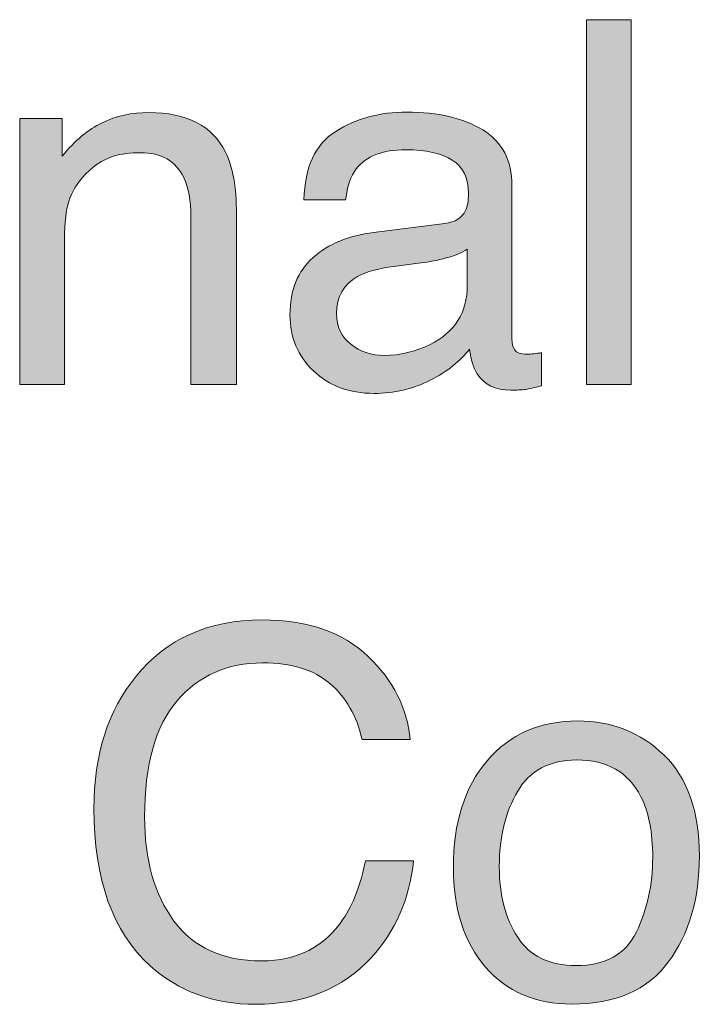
# Model space of a CAD drawing. Header units: inches. Extents: x 0 to 612, y 155 to 655.
# Tile 3 of 138: x 92 to 104, y 201 to 218. Entities that reach past the tile are written whole.
import ezdxf

# ---------------------------------------------------------------- set-up
doc = ezdxf.new("R2010")
doc.units = ezdxf.units.IN
doc.header["$MEASUREMENT"] = 0
doc.layers.add('Layer 1', color=7, linetype='Continuous')

# ---------------------------------------------------------------- blocks, each defined once
blk = doc.blocks.new('block 729')
at = {"layer": 'Layer 1', "lineweight": 0}
blk.add_open_spline([(92.202, 216.771), (92.202, 216.771), (92.94, 216.771), (92.94, 216.771), (92.94, 216.771), (92.94, 216.771), (92.94, 216.771), (92.94, 216.771), (92.94, 216.114), (92.94, 216.114), (92.94, 216.114), (92.94, 216.114), (92.94, 216.114), (93.158, 216.385), (93.39, 216.579), (93.635, 216.697), (93.635, 216.697), (93.635, 216.697), (93.635, 216.697), (93.879, 216.814), (94.151, 216.874), (94.45, 216.874), (94.45, 216.874), (94.45, 216.874), (94.45, 216.874), (95.106, 216.874), (95.548, 216.645), (95.779, 216.188), (95.779, 216.188), (95.779, 216.188), (95.779, 216.188), (95.906, 215.938), (95.969, 215.579), (95.969, 215.113), (95.969, 215.113), (95.969, 215.113), (95.969, 215.113), (95.969, 215.113), (95.969, 212.149), (95.969, 212.149), (95.969, 212.149), (95.969, 212.149), (95.969, 212.149), (95.969, 212.149), (95.179, 212.149), (95.179, 212.149), (95.179, 212.149), (95.179, 212.149), (95.179, 212.149), (95.179, 212.149), (95.179, 215.062), (95.179, 215.062), (95.179, 215.062), (95.179, 215.062), (95.179, 215.062), (95.179, 215.343), (95.138, 215.57), (95.054, 215.743), (95.054, 215.743), (95.054, 215.743), (95.054, 215.743), (94.916, 216.031), (94.666, 216.175), (94.303, 216.175), (94.303, 216.175), (94.303, 216.175), (94.303, 216.175), (94.12, 216.175), (93.968, 216.156), (93.85, 216.119), (93.85, 216.119), (93.85, 216.119), (93.85, 216.119), (93.637, 216.055), (93.451, 215.929), (93.29, 215.739), (93.29, 215.739), (93.29, 215.739), (93.29, 215.739), (93.16, 215.587), (93.076, 215.43), (93.037, 215.267), (93.037, 215.267), (93.037, 215.267), (93.037, 215.267), (92.998, 215.104), (92.979, 214.872), (92.979, 214.57), (92.979, 214.57), (92.979, 214.57), (92.979, 214.57), (92.979, 214.57), (92.979, 212.149), (92.979, 212.149), (92.979, 212.149), (92.979, 212.149), (92.979, 212.149), (92.979, 212.149), (92.202, 212.149), (92.202, 212.149), (92.202, 212.149), (92.202, 212.149), (92.202, 212.149), (92.202, 212.149), (92.202, 216.771), (92.202, 216.771)], degree=3, knots=[0, 0, 0, 0, 1, 1, 1, 2, 2, 2, 3, 3, 3, 4, 4, 4, 5, 5, 5, 6, 6, 6, 7, 7, 7, 8, 8, 8, 9, 9, 9, 10, 10, 10, 11, 11, 11, 12, 12, 12, 13, 13, 13, 14, 14, 14, 15, 15, 15, 16, 16, 16, 17, 17, 17, 18, 18, 18, 19, 19, 19, 20, 20, 20, 21, 21, 21, 22, 22, 22, 23, 23, 23, 24, 24, 24, 25, 25, 25, 26, 26, 26, 27, 27, 27, 28, 28, 28, 29, 29, 29, 30, 30, 30, 31, 31, 31, 32, 32, 32, 33, 33, 33, 34, 34, 34, 35, 35, 35, 35], dxfattribs=at)
blk = doc.blocks.new('block 730')
at = {"layer": 'Layer 1'}
h = blk.add_hatch(color=7, dxfattribs=at)
h.dxf.hatch_style = 2
edge = h.paths.add_edge_path()
edge.add_spline(control_points=[(92.202, 216.771), (92.202, 216.771), (92.94, 216.771), (92.94, 216.771), (92.94, 216.771), (92.94, 216.771), (92.94, 216.771), (92.94, 216.771), (92.94, 216.114), (92.94, 216.114), (92.94, 216.114), (92.94, 216.114), (92.94, 216.114), (93.158, 216.385), (93.39, 216.579), (93.635, 216.697), (93.635, 216.697), (93.635, 216.697), (93.635, 216.697), (93.879, 216.814), (94.151, 216.874), (94.45, 216.874), (94.45, 216.874), (94.45, 216.874), (94.45, 216.874), (95.106, 216.874), (95.548, 216.645), (95.779, 216.188), (95.779, 216.188), (95.779, 216.188), (95.779, 216.188), (95.906, 215.938), (95.969, 215.579), (95.969, 215.113), (95.969, 215.113), (95.969, 215.113), (95.969, 215.113), (95.969, 215.113), (95.969, 212.149), (95.969, 212.149), (95.969, 212.149), (95.969, 212.149), (95.969, 212.149), (95.969, 212.149), (95.179, 212.149), (95.179, 212.149), (95.179, 212.149), (95.179, 212.149), (95.179, 212.149), (95.179, 212.149), (95.179, 215.062), (95.179, 215.062), (95.179, 215.062), (95.179, 215.062), (95.179, 215.062), (95.179, 215.343), (95.138, 215.57), (95.054, 215.743), (95.054, 215.743), (95.054, 215.743), (95.054, 215.743), (94.916, 216.031), (94.666, 216.175), (94.303, 216.175), (94.303, 216.175), (94.303, 216.175), (94.303, 216.175), (94.12, 216.175), (93.968, 216.156), (93.85, 216.119), (93.85, 216.119), (93.85, 216.119), (93.85, 216.119), (93.637, 216.055), (93.451, 215.929), (93.29, 215.739), (93.29, 215.739), (93.29, 215.739), (93.29, 215.739), (93.16, 215.587), (93.076, 215.43), (93.037, 215.267), (93.037, 215.267), (93.037, 215.267), (93.037, 215.267), (92.998, 215.104), (92.979, 214.872), (92.979, 214.57), (92.979, 214.57), (92.979, 214.57), (92.979, 214.57), (92.979, 214.57), (92.979, 212.149), (92.979, 212.149), (92.979, 212.149), (92.979, 212.149), (92.979, 212.149), (92.979, 212.149), (92.202, 212.149), (92.202, 212.149), (92.202, 212.149), (92.202, 212.149), (92.202, 212.149), (92.202, 212.149), (92.202, 216.771), (92.202, 216.771), (92.202, 216.771), (92.202, 216.771), (92.202, 216.771)], knot_values=[0, 0, 0, 0, 1, 1, 1, 2, 2, 2, 3, 3, 3, 4, 4, 4, 5, 5, 5, 6, 6, 6, 7, 7, 7, 8, 8, 8, 9, 9, 9, 10, 10, 10, 11, 11, 11, 12, 12, 12, 13, 13, 13, 14, 14, 14, 15, 15, 15, 16, 16, 16, 17, 17, 17, 18, 18, 18, 19, 19, 19, 20, 20, 20, 21, 21, 21, 22, 22, 22, 23, 23, 23, 24, 24, 24, 25, 25, 25, 26, 26, 26, 27, 27, 27, 28, 28, 28, 29, 29, 29, 30, 30, 30, 31, 31, 31, 32, 32, 32, 33, 33, 33, 34, 34, 34, 35, 35, 35, 36, 36, 36, 36], degree=3, periodic=1)
at = {"layer": 'Layer 1', "lineweight": 0}
blk.add_open_spline([(92.202, 216.771), (92.202, 216.771), (92.94, 216.771), (92.94, 216.771), (92.94, 216.771), (92.94, 216.771), (92.94, 216.771), (92.94, 216.771), (92.94, 216.114), (92.94, 216.114), (92.94, 216.114), (92.94, 216.114), (92.94, 216.114), (93.158, 216.385), (93.39, 216.579), (93.635, 216.697), (93.635, 216.697), (93.635, 216.697), (93.635, 216.697), (93.879, 216.814), (94.151, 216.874), (94.45, 216.874), (94.45, 216.874), (94.45, 216.874), (94.45, 216.874), (95.106, 216.874), (95.548, 216.645), (95.779, 216.188), (95.779, 216.188), (95.779, 216.188), (95.779, 216.188), (95.906, 215.938), (95.969, 215.579), (95.969, 215.113), (95.969, 215.113), (95.969, 215.113), (95.969, 215.113), (95.969, 215.113), (95.969, 212.149), (95.969, 212.149), (95.969, 212.149), (95.969, 212.149), (95.969, 212.149), (95.969, 212.149), (95.179, 212.149), (95.179, 212.149), (95.179, 212.149), (95.179, 212.149), (95.179, 212.149), (95.179, 212.149), (95.179, 215.062), (95.179, 215.062), (95.179, 215.062), (95.179, 215.062), (95.179, 215.062), (95.179, 215.343), (95.138, 215.57), (95.054, 215.743), (95.054, 215.743), (95.054, 215.743), (95.054, 215.743), (94.916, 216.031), (94.666, 216.175), (94.303, 216.175), (94.303, 216.175), (94.303, 216.175), (94.303, 216.175), (94.12, 216.175), (93.968, 216.156), (93.85, 216.119), (93.85, 216.119), (93.85, 216.119), (93.85, 216.119), (93.637, 216.055), (93.451, 215.929), (93.29, 215.739), (93.29, 215.739), (93.29, 215.739), (93.29, 215.739), (93.16, 215.587), (93.076, 215.43), (93.037, 215.267), (93.037, 215.267), (93.037, 215.267), (93.037, 215.267), (92.998, 215.104), (92.979, 214.872), (92.979, 214.57), (92.979, 214.57), (92.979, 214.57), (92.979, 214.57), (92.979, 214.57), (92.979, 212.149), (92.979, 212.149), (92.979, 212.149), (92.979, 212.149), (92.979, 212.149), (92.979, 212.149), (92.202, 212.149), (92.202, 212.149), (92.202, 212.149), (92.202, 212.149), (92.202, 212.149), (92.202, 212.149), (92.202, 216.771), (92.202, 216.771), (92.202, 216.771), (92.202, 216.771), (92.202, 216.771)], degree=3, knots=[0, 0, 0, 0, 1, 1, 1, 2, 2, 2, 3, 3, 3, 4, 4, 4, 5, 5, 5, 6, 6, 6, 7, 7, 7, 8, 8, 8, 9, 9, 9, 10, 10, 10, 11, 11, 11, 12, 12, 12, 13, 13, 13, 14, 14, 14, 15, 15, 15, 16, 16, 16, 17, 17, 17, 18, 18, 18, 19, 19, 19, 20, 20, 20, 21, 21, 21, 22, 22, 22, 23, 23, 23, 24, 24, 24, 25, 25, 25, 26, 26, 26, 27, 27, 27, 28, 28, 28, 29, 29, 29, 30, 30, 30, 31, 31, 31, 32, 32, 32, 33, 33, 33, 34, 34, 34, 35, 35, 35, 36, 36, 36, 36], dxfattribs=at)
blk = doc.blocks.new('block 731')
at = {"layer": 'Layer 1', "lineweight": 0}
blk.add_open_spline([(99.593, 214.946), (99.771, 214.969), (99.89, 215.043), (99.951, 215.17), (99.951, 215.17), (99.951, 215.17), (99.951, 215.17), (99.985, 215.238), (100.002, 215.339), (100.002, 215.469), (100.002, 215.469), (100.002, 215.469), (100.002, 215.469), (100.002, 215.734), (99.909, 215.927), (99.721, 216.047), (99.721, 216.047), (99.721, 216.047), (99.721, 216.047), (99.532, 216.166), (99.263, 216.227), (98.913, 216.227), (98.913, 216.227), (98.913, 216.227), (98.913, 216.227), (98.509, 216.227), (98.221, 216.116), (98.052, 215.896), (98.052, 215.896), (98.052, 215.896), (98.052, 215.896), (97.958, 215.775), (97.896, 215.595), (97.867, 215.355), (97.867, 215.355), (97.867, 215.355), (97.867, 215.355), (97.867, 215.355), (97.142, 215.355), (97.142, 215.355), (97.142, 215.355), (97.142, 215.355), (97.142, 215.355), (97.157, 215.927), (97.341, 216.323), (97.696, 216.547), (97.696, 216.547), (97.696, 216.547), (97.696, 216.547), (98.051, 216.771), (98.462, 216.882), (98.931, 216.882), (98.931, 216.882), (98.931, 216.882), (98.931, 216.882), (99.474, 216.882), (99.914, 216.778), (100.253, 216.571), (100.253, 216.571), (100.253, 216.571), (100.253, 216.571), (100.589, 216.364), (100.757, 216.042), (100.757, 215.605), (100.757, 215.605), (100.757, 215.605), (100.757, 215.605), (100.757, 215.605), (100.757, 212.943), (100.757, 212.943), (100.757, 212.943), (100.757, 212.943), (100.757, 212.943), (100.757, 212.862), (100.774, 212.798), (100.807, 212.749), (100.807, 212.749), (100.807, 212.749), (100.807, 212.749), (100.84, 212.7), (100.91, 212.676), (101.017, 212.676), (101.017, 212.676), (101.017, 212.676), (101.017, 212.676), (101.051, 212.676), (101.09, 212.678), (101.133, 212.683), (101.133, 212.683), (101.133, 212.683), (101.133, 212.683), (101.176, 212.687), (101.222, 212.693), (101.271, 212.702), (101.271, 212.702), (101.271, 212.702), (101.271, 212.702), (101.271, 212.702), (101.271, 212.128), (101.271, 212.128), (101.271, 212.128), (101.271, 212.128), (101.271, 212.128), (101.15, 212.094), (101.058, 212.072), (100.995, 212.063), (100.995, 212.063), (100.995, 212.063), (100.995, 212.063), (100.932, 212.055), (100.845, 212.05), (100.736, 212.05), (100.736, 212.05), (100.736, 212.05), (100.736, 212.05), (100.468, 212.05), (100.274, 212.146), (100.153, 212.335), (100.153, 212.335), (100.153, 212.335), (100.153, 212.335), (100.09, 212.436), (100.046, 212.578), (100.02, 212.762), (100.02, 212.762), (100.02, 212.762), (100.02, 212.762), (99.862, 212.555), (99.634, 212.375), (99.338, 212.223), (99.338, 212.223), (99.338, 212.223), (99.338, 212.223), (99.042, 212.07), (98.715, 211.994), (98.359, 211.994), (98.359, 211.994), (98.359, 211.994), (98.359, 211.994), (97.93, 211.994), (97.58, 212.125), (97.308, 212.385), (97.308, 212.385), (97.308, 212.385), (97.308, 212.385), (97.037, 212.645), (96.9, 212.969), (96.9, 213.359), (96.9, 213.359), (96.9, 213.359), (96.9, 213.359), (96.9, 213.788), (97.034, 214.12), (97.302, 214.355), (97.302, 214.355), (97.302, 214.355), (97.302, 214.355), (97.569, 214.592), (97.92, 214.736), (98.354, 214.791), (98.354, 214.791), (98.354, 214.791), (98.354, 214.791), (98.354, 214.791), (99.593, 214.946), (99.593, 214.946)], degree=3, knots=[0, 0, 0, 0, 1, 1, 1, 2, 2, 2, 3, 3, 3, 4, 4, 4, 5, 5, 5, 6, 6, 6, 7, 7, 7, 8, 8, 8, 9, 9, 9, 10, 10, 10, 11, 11, 11, 12, 12, 12, 13, 13, 13, 14, 14, 14, 15, 15, 15, 16, 16, 16, 17, 17, 17, 18, 18, 18, 19, 19, 19, 20, 20, 20, 21, 21, 21, 22, 22, 22, 23, 23, 23, 24, 24, 24, 25, 25, 25, 26, 26, 26, 27, 27, 27, 28, 28, 28, 29, 29, 29, 30, 30, 30, 31, 31, 31, 32, 32, 32, 33, 33, 33, 34, 34, 34, 35, 35, 35, 36, 36, 36, 37, 37, 37, 38, 38, 38, 39, 39, 39, 40, 40, 40, 41, 41, 41, 42, 42, 42, 43, 43, 43, 44, 44, 44, 45, 45, 45, 46, 46, 46, 47, 47, 47, 48, 48, 48, 49, 49, 49, 50, 50, 50, 51, 51, 51, 52, 52, 52, 53, 53, 53, 54, 54, 54, 55, 55, 55, 55], dxfattribs=at)
blk = doc.blocks.new('block 732')
at = {"layer": 'Layer 1', "lineweight": 0}
blk.add_open_spline([(97.958, 212.849), (98.122, 212.719), (98.315, 212.654), (98.54, 212.654), (98.54, 212.654), (98.54, 212.654), (98.54, 212.654), (98.813, 212.654), (99.078, 212.718), (99.334, 212.844), (99.334, 212.844), (99.334, 212.844), (99.334, 212.844), (99.765, 213.054), (99.981, 213.396), (99.981, 213.873), (99.981, 213.873), (99.981, 213.873), (99.981, 213.873), (99.981, 213.873), (99.981, 214.498), (99.981, 214.498), (99.981, 214.498), (99.981, 214.498), (99.981, 214.498), (99.886, 214.438), (99.764, 214.387), (99.615, 214.347), (99.615, 214.347), (99.615, 214.347), (99.615, 214.347), (99.466, 214.306), (99.319, 214.277), (99.176, 214.261), (99.176, 214.261), (99.176, 214.261), (99.176, 214.261), (99.176, 214.261), (98.707, 214.2), (98.707, 214.2), (98.707, 214.2), (98.707, 214.2), (98.707, 214.2), (98.425, 214.162), (98.214, 214.104), (98.072, 214.023), (98.072, 214.023), (98.072, 214.023), (98.072, 214.023), (97.832, 213.888), (97.711, 213.673), (97.711, 213.377), (97.711, 213.377), (97.711, 213.377), (97.711, 213.377), (97.711, 213.153), (97.793, 212.977), (97.958, 212.849)], degree=3, knots=[0, 0, 0, 0, 1, 1, 1, 2, 2, 2, 3, 3, 3, 4, 4, 4, 5, 5, 5, 6, 6, 6, 7, 7, 7, 8, 8, 8, 9, 9, 9, 10, 10, 10, 11, 11, 11, 12, 12, 12, 13, 13, 13, 14, 14, 14, 15, 15, 15, 16, 16, 16, 17, 17, 17, 18, 18, 18, 19, 19, 19, 19], dxfattribs=at)
blk = doc.blocks.new('block 733')
at = {"layer": 'Layer 1'}
h = blk.add_hatch(color=7, dxfattribs=at)
h.dxf.hatch_style = 2
edge = h.paths.add_edge_path()
edge.add_spline(control_points=[(99.593, 214.946), (99.771, 214.969), (99.89, 215.043), (99.951, 215.17), (99.951, 215.17), (99.951, 215.17), (99.951, 215.17), (99.985, 215.238), (100.002, 215.339), (100.002, 215.469), (100.002, 215.469), (100.002, 215.469), (100.002, 215.469), (100.002, 215.734), (99.909, 215.927), (99.721, 216.047), (99.721, 216.047), (99.721, 216.047), (99.721, 216.047), (99.532, 216.166), (99.263, 216.227), (98.913, 216.227), (98.913, 216.227), (98.913, 216.227), (98.913, 216.227), (98.509, 216.227), (98.221, 216.116), (98.052, 215.896), (98.052, 215.896), (98.052, 215.896), (98.052, 215.896), (97.958, 215.775), (97.896, 215.595), (97.867, 215.355), (97.867, 215.355), (97.867, 215.355), (97.867, 215.355), (97.867, 215.355), (97.142, 215.355), (97.142, 215.355), (97.142, 215.355), (97.142, 215.355), (97.142, 215.355), (97.157, 215.927), (97.341, 216.323), (97.696, 216.547), (97.696, 216.547), (97.696, 216.547), (97.696, 216.547), (98.051, 216.771), (98.462, 216.882), (98.931, 216.882), (98.931, 216.882), (98.931, 216.882), (98.931, 216.882), (99.474, 216.882), (99.914, 216.778), (100.253, 216.571), (100.253, 216.571), (100.253, 216.571), (100.253, 216.571), (100.589, 216.364), (100.757, 216.042), (100.757, 215.605), (100.757, 215.605), (100.757, 215.605), (100.757, 215.605), (100.757, 215.605), (100.757, 212.943), (100.757, 212.943), (100.757, 212.943), (100.757, 212.943), (100.757, 212.943), (100.757, 212.862), (100.774, 212.798), (100.807, 212.749), (100.807, 212.749), (100.807, 212.749), (100.807, 212.749), (100.84, 212.7), (100.91, 212.676), (101.017, 212.676), (101.017, 212.676), (101.017, 212.676), (101.017, 212.676), (101.051, 212.676), (101.09, 212.678), (101.133, 212.683), (101.133, 212.683), (101.133, 212.683), (101.133, 212.683), (101.176, 212.687), (101.222, 212.693), (101.271, 212.702), (101.271, 212.702), (101.271, 212.702), (101.271, 212.702), (101.271, 212.702), (101.271, 212.128), (101.271, 212.128), (101.271, 212.128), (101.271, 212.128), (101.271, 212.128), (101.15, 212.094), (101.058, 212.072), (100.995, 212.063), (100.995, 212.063), (100.995, 212.063), (100.995, 212.063), (100.932, 212.055), (100.845, 212.05), (100.736, 212.05), (100.736, 212.05), (100.736, 212.05), (100.736, 212.05), (100.468, 212.05), (100.274, 212.146), (100.153, 212.335), (100.153, 212.335), (100.153, 212.335), (100.153, 212.335), (100.09, 212.436), (100.046, 212.578), (100.02, 212.762), (100.02, 212.762), (100.02, 212.762), (100.02, 212.762), (99.862, 212.555), (99.634, 212.375), (99.338, 212.223), (99.338, 212.223), (99.338, 212.223), (99.338, 212.223), (99.042, 212.07), (98.715, 211.994), (98.359, 211.994), (98.359, 211.994), (98.359, 211.994), (98.359, 211.994), (97.93, 211.994), (97.58, 212.125), (97.308, 212.385), (97.308, 212.385), (97.308, 212.385), (97.308, 212.385), (97.037, 212.645), (96.9, 212.969), (96.9, 213.359), (96.9, 213.359), (96.9, 213.359), (96.9, 213.359), (96.9, 213.788), (97.034, 214.12), (97.302, 214.355), (97.302, 214.355), (97.302, 214.355), (97.302, 214.355), (97.569, 214.592), (97.92, 214.736), (98.354, 214.791), (98.354, 214.791), (98.354, 214.791), (98.354, 214.791), (98.354, 214.791), (99.593, 214.946), (99.593, 214.946), (99.593, 214.946), (99.593, 214.946), (99.593, 214.946)], knot_values=[0, 0, 0, 0, 1, 1, 1, 2, 2, 2, 3, 3, 3, 4, 4, 4, 5, 5, 5, 6, 6, 6, 7, 7, 7, 8, 8, 8, 9, 9, 9, 10, 10, 10, 11, 11, 11, 12, 12, 12, 13, 13, 13, 14, 14, 14, 15, 15, 15, 16, 16, 16, 17, 17, 17, 18, 18, 18, 19, 19, 19, 20, 20, 20, 21, 21, 21, 22, 22, 22, 23, 23, 23, 24, 24, 24, 25, 25, 25, 26, 26, 26, 27, 27, 27, 28, 28, 28, 29, 29, 29, 30, 30, 30, 31, 31, 31, 32, 32, 32, 33, 33, 33, 34, 34, 34, 35, 35, 35, 36, 36, 36, 37, 37, 37, 38, 38, 38, 39, 39, 39, 40, 40, 40, 41, 41, 41, 42, 42, 42, 43, 43, 43, 44, 44, 44, 45, 45, 45, 46, 46, 46, 47, 47, 47, 48, 48, 48, 49, 49, 49, 50, 50, 50, 51, 51, 51, 52, 52, 52, 53, 53, 53, 54, 54, 54, 55, 55, 55, 56, 56, 56, 56], degree=3, periodic=1)
edge = h.paths.add_edge_path()
edge.add_spline(control_points=[(97.958, 212.849), (98.122, 212.719), (98.315, 212.654), (98.54, 212.654), (98.54, 212.654), (98.54, 212.654), (98.54, 212.654), (98.813, 212.654), (99.078, 212.718), (99.334, 212.844), (99.334, 212.844), (99.334, 212.844), (99.334, 212.844), (99.765, 213.054), (99.981, 213.396), (99.981, 213.873), (99.981, 213.873), (99.981, 213.873), (99.981, 213.873), (99.981, 213.873), (99.981, 214.498), (99.981, 214.498), (99.981, 214.498), (99.981, 214.498), (99.981, 214.498), (99.886, 214.438), (99.764, 214.387), (99.615, 214.347), (99.615, 214.347), (99.615, 214.347), (99.615, 214.347), (99.466, 214.306), (99.319, 214.277), (99.176, 214.261), (99.176, 214.261), (99.176, 214.261), (99.176, 214.261), (99.176, 214.261), (98.707, 214.2), (98.707, 214.2), (98.707, 214.2), (98.707, 214.2), (98.707, 214.2), (98.425, 214.162), (98.214, 214.104), (98.072, 214.023), (98.072, 214.023), (98.072, 214.023), (98.072, 214.023), (97.832, 213.888), (97.711, 213.673), (97.711, 213.377), (97.711, 213.377), (97.711, 213.377), (97.711, 213.377), (97.711, 213.153), (97.793, 212.977), (97.958, 212.849), (97.958, 212.849), (97.958, 212.849), (97.958, 212.849)], knot_values=[0, 0, 0, 0, 1, 1, 1, 2, 2, 2, 3, 3, 3, 4, 4, 4, 5, 5, 5, 6, 6, 6, 7, 7, 7, 8, 8, 8, 9, 9, 9, 10, 10, 10, 11, 11, 11, 12, 12, 12, 13, 13, 13, 14, 14, 14, 15, 15, 15, 16, 16, 16, 17, 17, 17, 18, 18, 18, 19, 19, 19, 20, 20, 20, 20], degree=3, periodic=1)
at = {"layer": 'Layer 1', "lineweight": 0}
for points, knots in [([(99.593, 214.946), (99.771, 214.969), (99.89, 215.043), (99.951, 215.17), (99.951, 215.17), (99.951, 215.17), (99.951, 215.17), (99.985, 215.238), (100.002, 215.339), (100.002, 215.469), (100.002, 215.469), (100.002, 215.469), (100.002, 215.469), (100.002, 215.734), (99.909, 215.927), (99.721, 216.047), (99.721, 216.047), (99.721, 216.047), (99.721, 216.047), (99.532, 216.166), (99.263, 216.227), (98.913, 216.227), (98.913, 216.227), (98.913, 216.227), (98.913, 216.227), (98.509, 216.227), (98.221, 216.116), (98.052, 215.896), (98.052, 215.896), (98.052, 215.896), (98.052, 215.896), (97.958, 215.775), (97.896, 215.595), (97.867, 215.355), (97.867, 215.355), (97.867, 215.355), (97.867, 215.355), (97.867, 215.355), (97.142, 215.355), (97.142, 215.355), (97.142, 215.355), (97.142, 215.355), (97.142, 215.355), (97.157, 215.927), (97.341, 216.323), (97.696, 216.547), (97.696, 216.547), (97.696, 216.547), (97.696, 216.547), (98.051, 216.771), (98.462, 216.882), (98.931, 216.882), (98.931, 216.882), (98.931, 216.882), (98.931, 216.882), (99.474, 216.882), (99.914, 216.778), (100.253, 216.571), (100.253, 216.571), (100.253, 216.571), (100.253, 216.571), (100.589, 216.364), (100.757, 216.042), (100.757, 215.605), (100.757, 215.605), (100.757, 215.605), (100.757, 215.605), (100.757, 215.605), (100.757, 212.943), (100.757, 212.943), (100.757, 212.943), (100.757, 212.943), (100.757, 212.943), (100.757, 212.862), (100.774, 212.798), (100.807, 212.749), (100.807, 212.749), (100.807, 212.749), (100.807, 212.749), (100.84, 212.7), (100.91, 212.676), (101.017, 212.676), (101.017, 212.676), (101.017, 212.676), (101.017, 212.676), (101.051, 212.676), (101.09, 212.678), (101.133, 212.683), (101.133, 212.683), (101.133, 212.683), (101.133, 212.683), (101.176, 212.687), (101.222, 212.693), (101.271, 212.702), (101.271, 212.702), (101.271, 212.702), (101.271, 212.702), (101.271, 212.702), (101.271, 212.128), (101.271, 212.128), (101.271, 212.128), (101.271, 212.128), (101.271, 212.128), (101.15, 212.094), (101.058, 212.072), (100.995, 212.063), (100.995, 212.063), (100.995, 212.063), (100.995, 212.063), (100.932, 212.055), (100.845, 212.05), (100.736, 212.05), (100.736, 212.05), (100.736, 212.05), (100.736, 212.05), (100.468, 212.05), (100.274, 212.146), (100.153, 212.335), (100.153, 212.335), (100.153, 212.335), (100.153, 212.335), (100.09, 212.436), (100.046, 212.578), (100.02, 212.762), (100.02, 212.762), (100.02, 212.762), (100.02, 212.762), (99.862, 212.555), (99.634, 212.375), (99.338, 212.223), (99.338, 212.223), (99.338, 212.223), (99.338, 212.223), (99.042, 212.07), (98.715, 211.994), (98.359, 211.994), (98.359, 211.994), (98.359, 211.994), (98.359, 211.994), (97.93, 211.994), (97.58, 212.125), (97.308, 212.385), (97.308, 212.385), (97.308, 212.385), (97.308, 212.385), (97.037, 212.645), (96.9, 212.969), (96.9, 213.359), (96.9, 213.359), (96.9, 213.359), (96.9, 213.359), (96.9, 213.788), (97.034, 214.12), (97.302, 214.355), (97.302, 214.355), (97.302, 214.355), (97.302, 214.355), (97.569, 214.592), (97.92, 214.736), (98.354, 214.791), (98.354, 214.791), (98.354, 214.791), (98.354, 214.791), (98.354, 214.791), (99.593, 214.946), (99.593, 214.946), (99.593, 214.946), (99.593, 214.946), (99.593, 214.946)], [0, 0, 0, 0, 1, 1, 1, 2, 2, 2, 3, 3, 3, 4, 4, 4, 5, 5, 5, 6, 6, 6, 7, 7, 7, 8, 8, 8, 9, 9, 9, 10, 10, 10, 11, 11, 11, 12, 12, 12, 13, 13, 13, 14, 14, 14, 15, 15, 15, 16, 16, 16, 17, 17, 17, 18, 18, 18, 19, 19, 19, 20, 20, 20, 21, 21, 21, 22, 22, 22, 23, 23, 23, 24, 24, 24, 25, 25, 25, 26, 26, 26, 27, 27, 27, 28, 28, 28, 29, 29, 29, 30, 30, 30, 31, 31, 31, 32, 32, 32, 33, 33, 33, 34, 34, 34, 35, 35, 35, 36, 36, 36, 37, 37, 37, 38, 38, 38, 39, 39, 39, 40, 40, 40, 41, 41, 41, 42, 42, 42, 43, 43, 43, 44, 44, 44, 45, 45, 45, 46, 46, 46, 47, 47, 47, 48, 48, 48, 49, 49, 49, 50, 50, 50, 51, 51, 51, 52, 52, 52, 53, 53, 53, 54, 54, 54, 55, 55, 55, 56, 56, 56, 56]), ([(97.958, 212.849), (98.122, 212.719), (98.315, 212.654), (98.54, 212.654), (98.54, 212.654), (98.54, 212.654), (98.54, 212.654), (98.813, 212.654), (99.078, 212.718), (99.334, 212.844), (99.334, 212.844), (99.334, 212.844), (99.334, 212.844), (99.765, 213.054), (99.981, 213.396), (99.981, 213.873), (99.981, 213.873), (99.981, 213.873), (99.981, 213.873), (99.981, 213.873), (99.981, 214.498), (99.981, 214.498), (99.981, 214.498), (99.981, 214.498), (99.981, 214.498), (99.886, 214.438), (99.764, 214.387), (99.615, 214.347), (99.615, 214.347), (99.615, 214.347), (99.615, 214.347), (99.466, 214.306), (99.319, 214.277), (99.176, 214.261), (99.176, 214.261), (99.176, 214.261), (99.176, 214.261), (99.176, 214.261), (98.707, 214.2), (98.707, 214.2), (98.707, 214.2), (98.707, 214.2), (98.707, 214.2), (98.425, 214.162), (98.214, 214.104), (98.072, 214.023), (98.072, 214.023), (98.072, 214.023), (98.072, 214.023), (97.832, 213.888), (97.711, 213.673), (97.711, 213.377), (97.711, 213.377), (97.711, 213.377), (97.711, 213.377), (97.711, 213.153), (97.793, 212.977), (97.958, 212.849), (97.958, 212.849), (97.958, 212.849), (97.958, 212.849)], [0, 0, 0, 0, 1, 1, 1, 2, 2, 2, 3, 3, 3, 4, 4, 4, 5, 5, 5, 6, 6, 6, 7, 7, 7, 8, 8, 8, 9, 9, 9, 10, 10, 10, 11, 11, 11, 12, 12, 12, 13, 13, 13, 14, 14, 14, 15, 15, 15, 16, 16, 16, 17, 17, 17, 18, 18, 18, 19, 19, 19, 20, 20, 20, 20])]:
    blk.add_open_spline(points, degree=3, knots=knots, dxfattribs=at)
blk = doc.blocks.new('block 734')
at = {"layer": 'Layer 1', "lineweight": 0}
blk.add_lwpolyline([(102.052, 218.487), (102.829, 218.487), (102.829, 212.149), (102.052, 212.149), (102.052, 218.487)], dxfattribs=at)
blk = doc.blocks.new('block 735')
at = {"layer": 'Layer 1'}
h = blk.add_hatch(color=7, dxfattribs=at)
h.dxf.hatch_style = 2
h.paths.add_polyline_path([(102.052, 218.487), (102.829, 218.487), (102.829, 212.149), (102.052, 212.149)])
at = {"layer": 'Layer 1', "lineweight": 0}
blk.add_lwpolyline([(102.052, 218.487), (102.829, 218.487), (102.829, 218.487), (102.829, 212.149), (102.829, 212.149), (102.052, 212.149), (102.052, 212.149), (102.052, 218.487), (102.052, 218.487)], dxfattribs=at)
blk = doc.blocks.new('block 781')
at = {"layer": 'Layer 1', "lineweight": 0}
blk.add_open_spline([(98.26, 207.423), (98.697, 207), (98.94, 206.521), (98.989, 205.982), (98.989, 205.982), (98.989, 205.982), (98.989, 205.982), (98.989, 205.982), (98.152, 205.982), (98.152, 205.982), (98.152, 205.982), (98.152, 205.982), (98.152, 205.982), (98.059, 206.391), (97.873, 206.715), (97.595, 206.953), (97.595, 206.953), (97.595, 206.953), (97.595, 206.953), (97.316, 207.191), (96.926, 207.311), (96.423, 207.311), (96.423, 207.311), (96.423, 207.311), (96.423, 207.311), (95.81, 207.311), (95.315, 207.091), (94.938, 206.653), (94.938, 206.653), (94.938, 206.653), (94.938, 206.653), (94.561, 206.213), (94.373, 205.541), (94.373, 204.634), (94.373, 204.634), (94.373, 204.634), (94.373, 204.634), (94.373, 203.891), (94.543, 203.289), (94.883, 202.826), (94.883, 202.826), (94.883, 202.826), (94.883, 202.826), (95.223, 202.364), (95.731, 202.134), (96.407, 202.134), (96.407, 202.134), (96.407, 202.134), (96.407, 202.134), (97.028, 202.134), (97.501, 202.377), (97.827, 202.863), (97.827, 202.863), (97.827, 202.863), (97.827, 202.863), (97.999, 203.118), (98.127, 203.455), (98.212, 203.872), (98.212, 203.872), (98.212, 203.872), (98.212, 203.872), (98.212, 203.872), (99.049, 203.872), (99.049, 203.872), (99.049, 203.872), (99.049, 203.872), (99.049, 203.872), (98.975, 203.205), (98.731, 202.646), (98.315, 202.194), (98.315, 202.194), (98.315, 202.194), (98.315, 202.194), (97.818, 201.65), (97.147, 201.379), (96.302, 201.379), (96.302, 201.379), (96.302, 201.379), (96.302, 201.379), (95.575, 201.379), (94.963, 201.603), (94.469, 202.048), (94.469, 202.048), (94.469, 202.048), (94.469, 202.048), (93.818, 202.638), (93.492, 203.549), (93.492, 204.78), (93.492, 204.78), (93.492, 204.78), (93.492, 204.78), (93.492, 205.716), (93.736, 206.482), (94.226, 207.081), (94.226, 207.081), (94.226, 207.081), (94.226, 207.081), (94.754, 207.731), (95.483, 208.058), (96.413, 208.058), (96.413, 208.058), (96.413, 208.058), (96.413, 208.058), (97.207, 208.058), (97.822, 207.846), (98.26, 207.423)], degree=3, knots=[0, 0, 0, 0, 1, 1, 1, 2, 2, 2, 3, 3, 3, 4, 4, 4, 5, 5, 5, 6, 6, 6, 7, 7, 7, 8, 8, 8, 9, 9, 9, 10, 10, 10, 11, 11, 11, 12, 12, 12, 13, 13, 13, 14, 14, 14, 15, 15, 15, 16, 16, 16, 17, 17, 17, 18, 18, 18, 19, 19, 19, 20, 20, 20, 21, 21, 21, 22, 22, 22, 23, 23, 23, 24, 24, 24, 25, 25, 25, 26, 26, 26, 27, 27, 27, 28, 28, 28, 29, 29, 29, 30, 30, 30, 31, 31, 31, 32, 32, 32, 33, 33, 33, 34, 34, 34, 35, 35, 35, 35], dxfattribs=at)
blk = doc.blocks.new('block 782')
at = {"layer": 'Layer 1'}
h = blk.add_hatch(color=7, dxfattribs=at)
h.dxf.hatch_style = 2
edge = h.paths.add_edge_path()
edge.add_spline(control_points=[(98.26, 207.423), (98.697, 207), (98.94, 206.521), (98.989, 205.982), (98.989, 205.982), (98.989, 205.982), (98.989, 205.982), (98.989, 205.982), (98.152, 205.982), (98.152, 205.982), (98.152, 205.982), (98.152, 205.982), (98.152, 205.982), (98.059, 206.391), (97.873, 206.715), (97.595, 206.953), (97.595, 206.953), (97.595, 206.953), (97.595, 206.953), (97.316, 207.191), (96.926, 207.311), (96.423, 207.311), (96.423, 207.311), (96.423, 207.311), (96.423, 207.311), (95.81, 207.311), (95.315, 207.091), (94.938, 206.653), (94.938, 206.653), (94.938, 206.653), (94.938, 206.653), (94.561, 206.213), (94.373, 205.541), (94.373, 204.634), (94.373, 204.634), (94.373, 204.634), (94.373, 204.634), (94.373, 203.891), (94.543, 203.289), (94.883, 202.826), (94.883, 202.826), (94.883, 202.826), (94.883, 202.826), (95.223, 202.364), (95.731, 202.134), (96.407, 202.134), (96.407, 202.134), (96.407, 202.134), (96.407, 202.134), (97.028, 202.134), (97.501, 202.377), (97.827, 202.863), (97.827, 202.863), (97.827, 202.863), (97.827, 202.863), (97.999, 203.118), (98.127, 203.455), (98.212, 203.872), (98.212, 203.872), (98.212, 203.872), (98.212, 203.872), (98.212, 203.872), (99.049, 203.872), (99.049, 203.872), (99.049, 203.872), (99.049, 203.872), (99.049, 203.872), (98.975, 203.205), (98.731, 202.646), (98.315, 202.194), (98.315, 202.194), (98.315, 202.194), (98.315, 202.194), (97.818, 201.65), (97.147, 201.379), (96.302, 201.379), (96.302, 201.379), (96.302, 201.379), (96.302, 201.379), (95.575, 201.379), (94.963, 201.603), (94.469, 202.048), (94.469, 202.048), (94.469, 202.048), (94.469, 202.048), (93.818, 202.638), (93.492, 203.549), (93.492, 204.78), (93.492, 204.78), (93.492, 204.78), (93.492, 204.78), (93.492, 205.716), (93.736, 206.482), (94.226, 207.081), (94.226, 207.081), (94.226, 207.081), (94.226, 207.081), (94.754, 207.731), (95.483, 208.058), (96.413, 208.058), (96.413, 208.058), (96.413, 208.058), (96.413, 208.058), (97.207, 208.058), (97.822, 207.846), (98.26, 207.423), (98.26, 207.423), (98.26, 207.423), (98.26, 207.423)], knot_values=[0, 0, 0, 0, 1, 1, 1, 2, 2, 2, 3, 3, 3, 4, 4, 4, 5, 5, 5, 6, 6, 6, 7, 7, 7, 8, 8, 8, 9, 9, 9, 10, 10, 10, 11, 11, 11, 12, 12, 12, 13, 13, 13, 14, 14, 14, 15, 15, 15, 16, 16, 16, 17, 17, 17, 18, 18, 18, 19, 19, 19, 20, 20, 20, 21, 21, 21, 22, 22, 22, 23, 23, 23, 24, 24, 24, 25, 25, 25, 26, 26, 26, 27, 27, 27, 28, 28, 28, 29, 29, 29, 30, 30, 30, 31, 31, 31, 32, 32, 32, 33, 33, 33, 34, 34, 34, 35, 35, 35, 36, 36, 36, 36], degree=3, periodic=1)
at = {"layer": 'Layer 1', "lineweight": 0}
blk.add_open_spline([(98.26, 207.423), (98.697, 207), (98.94, 206.521), (98.989, 205.982), (98.989, 205.982), (98.989, 205.982), (98.989, 205.982), (98.989, 205.982), (98.152, 205.982), (98.152, 205.982), (98.152, 205.982), (98.152, 205.982), (98.152, 205.982), (98.059, 206.391), (97.873, 206.715), (97.595, 206.953), (97.595, 206.953), (97.595, 206.953), (97.595, 206.953), (97.316, 207.191), (96.926, 207.311), (96.423, 207.311), (96.423, 207.311), (96.423, 207.311), (96.423, 207.311), (95.81, 207.311), (95.315, 207.091), (94.938, 206.653), (94.938, 206.653), (94.938, 206.653), (94.938, 206.653), (94.561, 206.213), (94.373, 205.541), (94.373, 204.634), (94.373, 204.634), (94.373, 204.634), (94.373, 204.634), (94.373, 203.891), (94.543, 203.289), (94.883, 202.826), (94.883, 202.826), (94.883, 202.826), (94.883, 202.826), (95.223, 202.364), (95.731, 202.134), (96.407, 202.134), (96.407, 202.134), (96.407, 202.134), (96.407, 202.134), (97.028, 202.134), (97.501, 202.377), (97.827, 202.863), (97.827, 202.863), (97.827, 202.863), (97.827, 202.863), (97.999, 203.118), (98.127, 203.455), (98.212, 203.872), (98.212, 203.872), (98.212, 203.872), (98.212, 203.872), (98.212, 203.872), (99.049, 203.872), (99.049, 203.872), (99.049, 203.872), (99.049, 203.872), (99.049, 203.872), (98.975, 203.205), (98.731, 202.646), (98.315, 202.194), (98.315, 202.194), (98.315, 202.194), (98.315, 202.194), (97.818, 201.65), (97.147, 201.379), (96.302, 201.379), (96.302, 201.379), (96.302, 201.379), (96.302, 201.379), (95.575, 201.379), (94.963, 201.603), (94.469, 202.048), (94.469, 202.048), (94.469, 202.048), (94.469, 202.048), (93.818, 202.638), (93.492, 203.549), (93.492, 204.78), (93.492, 204.78), (93.492, 204.78), (93.492, 204.78), (93.492, 205.716), (93.736, 206.482), (94.226, 207.081), (94.226, 207.081), (94.226, 207.081), (94.226, 207.081), (94.754, 207.731), (95.483, 208.058), (96.413, 208.058), (96.413, 208.058), (96.413, 208.058), (96.413, 208.058), (97.207, 208.058), (97.822, 207.846), (98.26, 207.423), (98.26, 207.423), (98.26, 207.423), (98.26, 207.423)], degree=3, knots=[0, 0, 0, 0, 1, 1, 1, 2, 2, 2, 3, 3, 3, 4, 4, 4, 5, 5, 5, 6, 6, 6, 7, 7, 7, 8, 8, 8, 9, 9, 9, 10, 10, 10, 11, 11, 11, 12, 12, 12, 13, 13, 13, 14, 14, 14, 15, 15, 15, 16, 16, 16, 17, 17, 17, 18, 18, 18, 19, 19, 19, 20, 20, 20, 21, 21, 21, 22, 22, 22, 23, 23, 23, 24, 24, 24, 25, 25, 25, 26, 26, 26, 27, 27, 27, 28, 28, 28, 29, 29, 29, 30, 30, 30, 31, 31, 31, 32, 32, 32, 33, 33, 33, 34, 34, 34, 35, 35, 35, 36, 36, 36, 36], dxfattribs=at)
blk = doc.blocks.new('block 783')
at = {"layer": 'Layer 1', "lineweight": 0}
blk.add_open_spline([(103.402, 205.706), (103.811, 205.311), (104.015, 204.727), (104.015, 203.957), (104.015, 203.957), (104.015, 203.957), (104.015, 203.957), (104.015, 203.213), (103.835, 202.598), (103.475, 202.111), (103.475, 202.111), (103.475, 202.111), (103.475, 202.111), (103.115, 201.626), (102.557, 201.383), (101.8, 201.383), (101.8, 201.383), (101.8, 201.383), (101.8, 201.383), (101.168, 201.383), (100.667, 201.598), (100.296, 202.027), (100.296, 202.027), (100.296, 202.027), (100.296, 202.027), (99.925, 202.457), (99.739, 203.034), (99.739, 203.758), (99.739, 203.758), (99.739, 203.758), (99.739, 203.758), (99.739, 204.533), (99.935, 205.151), (100.326, 205.612), (100.326, 205.612), (100.326, 205.612), (100.326, 205.612), (100.718, 206.071), (101.243, 206.302), (101.903, 206.302), (101.903, 206.302), (101.903, 206.302), (101.903, 206.302), (102.494, 206.302), (102.994, 206.103), (103.402, 205.706)], degree=3, knots=[0, 0, 0, 0, 1, 1, 1, 2, 2, 2, 3, 3, 3, 4, 4, 4, 5, 5, 5, 6, 6, 6, 7, 7, 7, 8, 8, 8, 9, 9, 9, 10, 10, 10, 11, 11, 11, 12, 12, 12, 13, 13, 13, 14, 14, 14, 15, 15, 15, 15], dxfattribs=at)
blk = doc.blocks.new('block 784')
at = {"layer": 'Layer 1', "lineweight": 0}
blk.add_open_spline([(102.92, 202.636), (103.109, 203.024), (103.204, 203.458), (103.204, 203.936), (103.204, 203.936), (103.204, 203.936), (103.204, 203.936), (103.204, 204.365), (103.135, 204.716), (102.999, 204.986), (102.999, 204.986), (102.999, 204.986), (102.999, 204.986), (102.783, 205.412), (102.411, 205.624), (101.881, 205.624), (101.881, 205.624), (101.881, 205.624), (101.881, 205.624), (101.412, 205.624), (101.071, 205.443), (100.857, 205.082), (100.857, 205.082), (100.857, 205.082), (100.857, 205.082), (100.644, 204.719), (100.538, 204.282), (100.538, 203.771), (100.538, 203.771), (100.538, 203.771), (100.538, 203.771), (100.538, 203.28), (100.644, 202.87), (100.857, 202.543), (100.857, 202.543), (100.857, 202.543), (100.857, 202.543), (101.071, 202.216), (101.409, 202.052), (101.873, 202.052), (101.873, 202.052), (101.873, 202.052), (101.873, 202.052), (102.382, 202.052), (102.731, 202.246), (102.92, 202.636)], degree=3, knots=[0, 0, 0, 0, 1, 1, 1, 2, 2, 2, 3, 3, 3, 4, 4, 4, 5, 5, 5, 6, 6, 6, 7, 7, 7, 8, 8, 8, 9, 9, 9, 10, 10, 10, 11, 11, 11, 12, 12, 12, 13, 13, 13, 14, 14, 14, 15, 15, 15, 15], dxfattribs=at)
blk = doc.blocks.new('block 785')
at = {"layer": 'Layer 1'}
h = blk.add_hatch(color=7, dxfattribs=at)
h.dxf.hatch_style = 2
edge = h.paths.add_edge_path()
edge.add_spline(control_points=[(103.402, 205.706), (103.811, 205.311), (104.015, 204.727), (104.015, 203.957), (104.015, 203.957), (104.015, 203.957), (104.015, 203.957), (104.015, 203.213), (103.835, 202.598), (103.475, 202.111), (103.475, 202.111), (103.475, 202.111), (103.475, 202.111), (103.115, 201.626), (102.557, 201.383), (101.8, 201.383), (101.8, 201.383), (101.8, 201.383), (101.8, 201.383), (101.168, 201.383), (100.667, 201.598), (100.296, 202.027), (100.296, 202.027), (100.296, 202.027), (100.296, 202.027), (99.925, 202.457), (99.739, 203.034), (99.739, 203.758), (99.739, 203.758), (99.739, 203.758), (99.739, 203.758), (99.739, 204.533), (99.935, 205.151), (100.326, 205.612), (100.326, 205.612), (100.326, 205.612), (100.326, 205.612), (100.718, 206.071), (101.243, 206.302), (101.903, 206.302), (101.903, 206.302), (101.903, 206.302), (101.903, 206.302), (102.494, 206.302), (102.994, 206.103), (103.402, 205.706), (103.402, 205.706), (103.402, 205.706), (103.402, 205.706)], knot_values=[0, 0, 0, 0, 1, 1, 1, 2, 2, 2, 3, 3, 3, 4, 4, 4, 5, 5, 5, 6, 6, 6, 7, 7, 7, 8, 8, 8, 9, 9, 9, 10, 10, 10, 11, 11, 11, 12, 12, 12, 13, 13, 13, 14, 14, 14, 15, 15, 15, 16, 16, 16, 16], degree=3, periodic=1)
edge = h.paths.add_edge_path()
edge.add_spline(control_points=[(102.92, 202.636), (103.109, 203.024), (103.204, 203.458), (103.204, 203.936), (103.204, 203.936), (103.204, 203.936), (103.204, 203.936), (103.204, 204.365), (103.135, 204.716), (102.999, 204.986), (102.999, 204.986), (102.999, 204.986), (102.999, 204.986), (102.783, 205.412), (102.411, 205.624), (101.881, 205.624), (101.881, 205.624), (101.881, 205.624), (101.881, 205.624), (101.412, 205.624), (101.071, 205.443), (100.857, 205.082), (100.857, 205.082), (100.857, 205.082), (100.857, 205.082), (100.644, 204.719), (100.538, 204.282), (100.538, 203.771), (100.538, 203.771), (100.538, 203.771), (100.538, 203.771), (100.538, 203.28), (100.644, 202.87), (100.857, 202.543), (100.857, 202.543), (100.857, 202.543), (100.857, 202.543), (101.071, 202.216), (101.409, 202.052), (101.873, 202.052), (101.873, 202.052), (101.873, 202.052), (101.873, 202.052), (102.382, 202.052), (102.731, 202.246), (102.92, 202.636), (102.92, 202.636), (102.92, 202.636), (102.92, 202.636)], knot_values=[0, 0, 0, 0, 1, 1, 1, 2, 2, 2, 3, 3, 3, 4, 4, 4, 5, 5, 5, 6, 6, 6, 7, 7, 7, 8, 8, 8, 9, 9, 9, 10, 10, 10, 11, 11, 11, 12, 12, 12, 13, 13, 13, 14, 14, 14, 15, 15, 15, 16, 16, 16, 16], degree=3, periodic=1)
at = {"layer": 'Layer 1', "lineweight": 0}
for points in [[(103.402, 205.706), (103.811, 205.311), (104.015, 204.727), (104.015, 203.957), (104.015, 203.957), (104.015, 203.957), (104.015, 203.957), (104.015, 203.213), (103.835, 202.598), (103.475, 202.111), (103.475, 202.111), (103.475, 202.111), (103.475, 202.111), (103.115, 201.626), (102.557, 201.383), (101.8, 201.383), (101.8, 201.383), (101.8, 201.383), (101.8, 201.383), (101.168, 201.383), (100.667, 201.598), (100.296, 202.027), (100.296, 202.027), (100.296, 202.027), (100.296, 202.027), (99.925, 202.457), (99.739, 203.034), (99.739, 203.758), (99.739, 203.758), (99.739, 203.758), (99.739, 203.758), (99.739, 204.533), (99.935, 205.151), (100.326, 205.612), (100.326, 205.612), (100.326, 205.612), (100.326, 205.612), (100.718, 206.071), (101.243, 206.302), (101.903, 206.302), (101.903, 206.302), (101.903, 206.302), (101.903, 206.302), (102.494, 206.302), (102.994, 206.103), (103.402, 205.706), (103.402, 205.706), (103.402, 205.706), (103.402, 205.706)], [(102.92, 202.636), (103.109, 203.024), (103.204, 203.458), (103.204, 203.936), (103.204, 203.936), (103.204, 203.936), (103.204, 203.936), (103.204, 204.365), (103.135, 204.716), (102.999, 204.986), (102.999, 204.986), (102.999, 204.986), (102.999, 204.986), (102.783, 205.412), (102.411, 205.624), (101.881, 205.624), (101.881, 205.624), (101.881, 205.624), (101.881, 205.624), (101.412, 205.624), (101.071, 205.443), (100.857, 205.082), (100.857, 205.082), (100.857, 205.082), (100.857, 205.082), (100.644, 204.719), (100.538, 204.282), (100.538, 203.771), (100.538, 203.771), (100.538, 203.771), (100.538, 203.771), (100.538, 203.28), (100.644, 202.87), (100.857, 202.543), (100.857, 202.543), (100.857, 202.543), (100.857, 202.543), (101.071, 202.216), (101.409, 202.052), (101.873, 202.052), (101.873, 202.052), (101.873, 202.052), (101.873, 202.052), (102.382, 202.052), (102.731, 202.246), (102.92, 202.636), (102.92, 202.636), (102.92, 202.636), (102.92, 202.636)]]:
    blk.add_open_spline(points, degree=3, knots=[0, 0, 0, 0, 1, 1, 1, 2, 2, 2, 3, 3, 3, 4, 4, 4, 5, 5, 5, 6, 6, 6, 7, 7, 7, 8, 8, 8, 9, 9, 9, 10, 10, 10, 11, 11, 11, 12, 12, 12, 13, 13, 13, 14, 14, 14, 15, 15, 15, 16, 16, 16, 16], dxfattribs=at)
blk = doc.blocks.new('block 708')
at = {"layer": 'Layer 1'}
for name in ['block 734', 'block 735', 'block 729', 'block 730', 'block 731', 'block 733', 'block 732', 'block 781', 'block 782', 'block 783', 'block 785', 'block 784']:
    blk.add_blockref(name, (0, 0), dxfattribs=at)
blk = doc.blocks.new('block 707')
at = {"layer": 'Layer 1'}
blk.add_blockref('block 708', (0, 0), dxfattribs=at)
blk = doc.blocks.new('block 4')
at = {"layer": 'Layer 1'}
blk.add_blockref('block 707', (0, 0), dxfattribs=at)
blk = doc.blocks.new('block 3')
at = {"layer": 'Layer 1'}
blk.add_blockref('block 4', (0, 0), dxfattribs=at)
blk = doc.blocks.new('block 2')
at = {"layer": 'Layer 1'}
blk.add_blockref('block 3', (0, 0), dxfattribs=at)

msp = doc.modelspace()

# ---------------------------------------------------------------- block references
at = {"layer": 'Layer 1'}
msp.add_blockref('block 2', (0, 0), dxfattribs=at)

doc.saveas('drawing.dxf')
